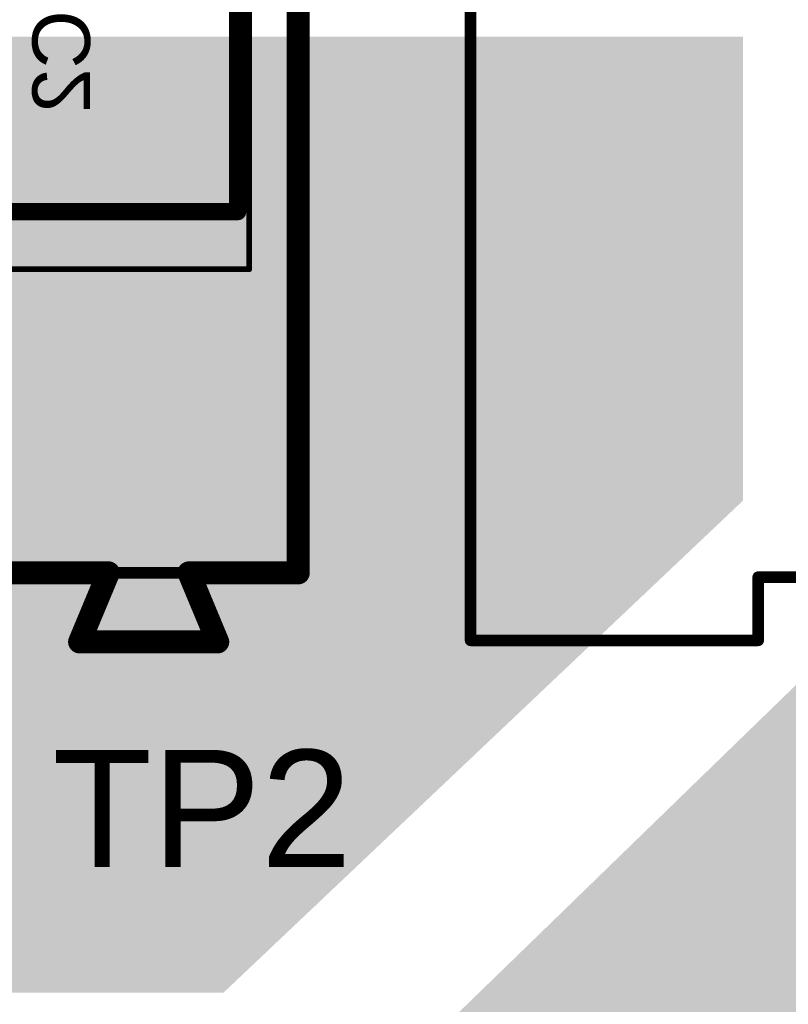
# Model space of a CAD drawing. Header units: inches. Extents: x -0.5 to 14.5, y -1.3 to 8.2.
# Tile 7 of 196: x 0.306 to 0.569, y 1.214 to 1.551. Entities that reach past the tile are written whole.
import ezdxf

# ---------------------------------------------------------------- set-up
doc = ezdxf.new("R2010")
doc.units = ezdxf.units.IN
doc.header["$MEASUREMENT"] = 0
for name, color, linetype in [('Bottom Layer', 5, 'Continuous'), ('Bottom Overlay', 54, 'Continuous'), ('Bottom Paste', 16, 'Continuous'), ('Bottom Solder', 6, 'Continuous'), ('M4 3D STEP Bottom', 56, 'Continuous'), ('M5 Assembly Top', 56, 'Continuous'), ('M6 Assembly Bottom', 56, 'Continuous'), ('Top Overlay', 2, 'Continuous')]:
    doc.layers.add(name, color=color, linetype=linetype)
doc.styles.add('Arial', font='txt', dxfattribs={"height": 0.2})

# ---------------------------------------------------------------- blocks, each defined once
blk = doc.blocks.new('TDK_ACM12V_B_139')
at = {"layer": 'Bottom Layer'}
h = blk.add_hatch(color=5, dxfattribs=at)
edge = h.paths.add_edge_path()
edge.add_arc((-0.27346, -0.05134), 0.00213, 90, 180)
edge.add_line((-0.27559, -0.05134), (-0.27559, -0.15339))
edge.add_arc((-0.27346, -0.15339), 0.00213, 180, 270)
edge.add_line((-0.27346, -0.15551), (-0.15173, -0.15551))
edge.add_arc((-0.15173, -0.15339), 0.00213, 270, 360)
edge.add_line((-0.14961, -0.15339), (-0.14961, -0.05134))
edge.add_arc((-0.15173, -0.05134), 0.00213, 0, 90)
edge.add_line((-0.15173, -0.04921), (-0.27346, -0.04921))
at = {"layer": 'Bottom Paste'}
h = blk.add_hatch(color=16, dxfattribs=at)
edge = h.paths.add_edge_path()
edge.add_arc((-0.27346, -0.05134), 0.00213, 90, 180)
edge.add_line((-0.27559, -0.05134), (-0.27559, -0.15339))
edge.add_arc((-0.27346, -0.15339), 0.00213, 180, 270)
edge.add_line((-0.27346, -0.15551), (-0.15173, -0.15551))
edge.add_arc((-0.15173, -0.15339), 0.00213, 270, 360)
edge.add_line((-0.14961, -0.15339), (-0.14961, -0.05134))
edge.add_arc((-0.15173, -0.05134), 0.00213, 0, 90)
edge.add_line((-0.15173, -0.04921), (-0.27346, -0.04921))
at = {"layer": 'Bottom Solder'}
h = blk.add_hatch(color=6, dxfattribs=at)
edge = h.paths.add_edge_path()
edge.add_arc((-0.27346, -0.05134), 0.00409, 90, 180)
edge.add_line((-0.27756, -0.05134), (-0.27756, -0.15339))
edge.add_arc((-0.27346, -0.15339), 0.00409, 180, 270)
edge.add_line((-0.27346, -0.15748), (-0.15173, -0.15748))
edge.add_arc((-0.15173, -0.15339), 0.00409, 270, 360)
edge.add_line((-0.14764, -0.15339), (-0.14764, -0.05134))
edge.add_arc((-0.15173, -0.05134), 0.00409, 0, 90)
edge.add_line((-0.15173, -0.04724), (-0.27346, -0.04724))
at = {"layer": 'M6 Assembly Bottom'}
for points in [[(-0.23622, -0.21654, 0.00394, 0.00394, 0), (-0.23622, 0.21654, 0.00394, 0.00394, 0)], [(-0.1378, -0.19488, 0.00394, 0.00394, 0), (0.1378, -0.19488, 0.00394, 0.00394, 0)], [(-0.1378, -0.21654, 0.00394, 0.00394, 0), (-0.1378, -0.19488, 0.00394, 0.00394, 0)], [(-0.23622, -0.21654, 0.00394, 0.00394, 0), (-0.1378, -0.21654, 0.00394, 0.00394, 0)]]:
    blk.add_lwpolyline(points, format="xyseb", dxfattribs=at)
for points in [[(-0.13878, -0.19488, 0.00197, 0.00197, 1), (-0.13681, -0.19488, 0.00197, 0.00197, 1)], [(-0.13878, -0.19488, 0.00197, 0.00197, 1), (-0.13681, -0.19488, 0.00197, 0.00197, 1)], [(-0.2372, -0.21654, 0.00197, 0.00197, 1), (-0.23524, -0.21654, 0.00197, 0.00197, 1)], [(-0.2372, -0.21654, 0.00197, 0.00197, 1), (-0.23524, -0.21654, 0.00197, 0.00197, 1)], [(-0.13878, -0.21654, 0.00197, 0.00197, 1), (-0.13681, -0.21654, 0.00197, 0.00197, 1)], [(-0.13878, -0.21654, 0.00197, 0.00197, 1), (-0.13681, -0.21654, 0.00197, 0.00197, 1)]]:
    blk.add_lwpolyline(points, format="xyseb", close=True, dxfattribs=at)
blk = doc.blocks.new('FP_CGA6P1X7R2A106K250AC_1210_MFG_B_144')
at = {"layer": 'Bottom Layer'}
h = blk.add_hatch(color=5, dxfattribs=at)
edge = h.paths.add_edge_path()
edge.add_arc((-0.08467, 0.04136), 0.00195, 90, 180)
edge.add_line((-0.08661, 0.04136), (-0.08661, -0.04136))
edge.add_arc((-0.08467, -0.04136), 0.00195, 180, 270)
edge.add_line((-0.08467, -0.04331), (-0.04526, -0.04331))
edge.add_arc((-0.04526, -0.04136), 0.00195, 270, 360)
edge.add_line((-0.04331, -0.04136), (-0.04331, 0.04136))
edge.add_arc((-0.04526, 0.04136), 0.00195, 0, 90)
edge.add_line((-0.04526, 0.04331), (-0.08467, 0.04331))
h = blk.add_hatch(color=5, dxfattribs=at)
edge = h.paths.add_edge_path()
edge.add_arc((0.04526, 0.04136), 0.00195, 90, 180)
edge.add_line((0.04331, 0.04136), (0.04331, -0.04136))
edge.add_arc((0.04526, -0.04136), 0.00195, 180, 270)
edge.add_line((0.04526, -0.04331), (0.08467, -0.04331))
edge.add_arc((0.08467, -0.04136), 0.00195, 270, 360)
edge.add_line((0.08661, -0.04136), (0.08661, 0.04136))
edge.add_arc((0.08467, 0.04136), 0.00195, 0, 90)
edge.add_line((0.08467, 0.04331), (0.04526, 0.04331))
at = {"layer": 'Bottom Paste'}
h = blk.add_hatch(color=16, dxfattribs=at)
edge = h.paths.add_edge_path()
edge.add_arc((-0.08467, 0.04136), 0.00195, 90, 180)
edge.add_line((-0.08661, 0.04136), (-0.08661, -0.04136))
edge.add_arc((-0.08467, -0.04136), 0.00195, 180, 270)
edge.add_line((-0.08467, -0.04331), (-0.04526, -0.04331))
edge.add_arc((-0.04526, -0.04136), 0.00195, 270, 360)
edge.add_line((-0.04331, -0.04136), (-0.04331, 0.04136))
edge.add_arc((-0.04526, 0.04136), 0.00195, 0, 90)
edge.add_line((-0.04526, 0.04331), (-0.08467, 0.04331))
h = blk.add_hatch(color=16, dxfattribs=at)
edge = h.paths.add_edge_path()
edge.add_arc((0.04526, 0.04136), 0.00195, 90, 180)
edge.add_line((0.04331, 0.04136), (0.04331, -0.04136))
edge.add_arc((0.04526, -0.04136), 0.00195, 180, 270)
edge.add_line((0.04526, -0.04331), (0.08467, -0.04331))
edge.add_arc((0.08467, -0.04136), 0.00195, 270, 360)
edge.add_line((0.08661, -0.04136), (0.08661, 0.04136))
edge.add_arc((0.08467, 0.04136), 0.00195, 0, 90)
edge.add_line((0.08467, 0.04331), (0.04526, 0.04331))
at = {"layer": 'Bottom Solder'}
h = blk.add_hatch(color=6, dxfattribs=at)
edge = h.paths.add_edge_path()
edge.add_arc((-0.08467, 0.04136), 0.00195, 90, 180)
edge.add_line((-0.08661, 0.04136), (-0.08661, -0.04136))
edge.add_arc((-0.08467, -0.04136), 0.00195, 180, 270)
edge.add_line((-0.08467, -0.04331), (-0.04526, -0.04331))
edge.add_arc((-0.04526, -0.04136), 0.00195, 270, 360)
edge.add_line((-0.04331, -0.04136), (-0.04331, 0.04136))
edge.add_arc((-0.04526, 0.04136), 0.00195, 0, 90)
edge.add_line((-0.04526, 0.04331), (-0.08467, 0.04331))
h = blk.add_hatch(color=6, dxfattribs=at)
edge = h.paths.add_edge_path()
edge.add_arc((0.04526, 0.04136), 0.00195, 90, 180)
edge.add_line((0.04331, 0.04136), (0.04331, -0.04136))
edge.add_arc((0.04526, -0.04136), 0.00195, 180, 270)
edge.add_line((0.04526, -0.04331), (0.08467, -0.04331))
edge.add_arc((0.08467, -0.04136), 0.00195, 270, 360)
edge.add_line((0.08661, -0.04136), (0.08661, 0.04136))
edge.add_arc((0.08467, 0.04136), 0.00195, 0, 90)
edge.add_line((0.08467, 0.04331), (0.04526, 0.04331))
at = {"layer": 'Bottom Overlay'}
for points in [[(0.02854, 0.05512, 0.00591, 0.00591, 0), (-0.02854, 0.05512, 0.00591, 0.00591, 0)], [(0.02854, -0.05512, 0.00591, 0.00591, 0), (-0.02854, -0.05512, 0.00591, 0.00591, 0)]]:
    blk.add_lwpolyline(points, format="xyseb", dxfattribs=at)
for points in [[(-0.03002, 0.05512, 0.00295, 0.00295, 1), (-0.02707, 0.05512, 0.00295, 0.00295, 1)], [(0.02707, 0.05512, 0.00295, 0.00295, 1), (0.03002, 0.05512, 0.00295, 0.00295, 1)], [(-0.03002, -0.05512, 0.00295, 0.00295, 1), (-0.02707, -0.05512, 0.00295, 0.00295, 1)], [(0.02707, -0.05512, 0.00295, 0.00295, 1), (0.03002, -0.05512, 0.00295, 0.00295, 1)]]:
    blk.add_lwpolyline(points, format="xyseb", close=True, dxfattribs=at)
at = {"layer": 'M4 3D STEP Bottom'}
for points in [[(0.09055, 0.05906, 0.00197, 0.00197, 0), (-0.09055, 0.05906, 0.00197, 0.00197, 0)], [(-0.09055, -0.05906, 0.00197, 0.00197, 0), (-0.09055, 0.05906, 0.00197, 0.00197, 0)], [(0.09055, -0.05906, 0.00197, 0.00197, 0), (0.09055, 0.05906, 0.00197, 0.00197, 0)], [(0.09055, -0.05906, 0.00197, 0.00197, 0), (-0.09055, -0.05906, 0.00197, 0.00197, 0)]]:
    blk.add_lwpolyline(points, format="xyseb", dxfattribs=at)
for points in [[(-0.09104, 0.05906, 0.000984, 0.000984, 1), (-0.09006, 0.05906, 0.000984, 0.000984, 1)], [(-0.09104, 0.05906, 0.000984, 0.000984, 1), (-0.09006, 0.05906, 0.000984, 0.000984, 1)], [(0.09006, 0.05906, 0.000984, 0.000984, 1), (0.09104, 0.05906, 0.000984, 0.000984, 1)], [(0.09006, 0.05906, 0.000984, 0.000984, 1), (0.09104, 0.05906, 0.000984, 0.000984, 1)], [(-0.09104, -0.05906, 0.000984, 0.000984, 1), (-0.09006, -0.05906, 0.000984, 0.000984, 1)], [(-0.09104, -0.05906, 0.000984, 0.000984, 1), (-0.09006, -0.05906, 0.000984, 0.000984, 1)], [(0.09006, -0.05906, 0.000984, 0.000984, 1), (0.09104, -0.05906, 0.000984, 0.000984, 1)], [(0.09006, -0.05906, 0.000984, 0.000984, 1), (0.09104, -0.05906, 0.000984, 0.000984, 1)]]:
    blk.add_lwpolyline(points, format="xyseb", close=True, dxfattribs=at)
at = {"layer": 'M6 Assembly Bottom'}
for points in [[(0.07087, 0.05512, 0.00591, 0.00591, 0), (-0.07087, 0.05512, 0.00591, 0.00591, 0)], [(-0.07087, -0.05512, 0.00591, 0.00591, 0), (-0.07087, 0.05512, 0.00591, 0.00591, 0)], [(0.07087, -0.05512, 0.00591, 0.00591, 0), (0.07087, 0.05512, 0.00591, 0.00591, 0)], [(0.07087, -0.05512, 0.00591, 0.00591, 0), (-0.07087, -0.05512, 0.00591, 0.00591, 0)]]:
    blk.add_lwpolyline(points, format="xyseb", dxfattribs=at)
for points in [[(-0.07234, 0.05512, 0.00295, 0.00295, 1), (-0.06939, 0.05512, 0.00295, 0.00295, 1)], [(-0.07234, 0.05512, 0.00295, 0.00295, 1), (-0.06939, 0.05512, 0.00295, 0.00295, 1)], [(0.06939, 0.05512, 0.00295, 0.00295, 1), (0.07234, 0.05512, 0.00295, 0.00295, 1)], [(0.06939, 0.05512, 0.00295, 0.00295, 1), (0.07234, 0.05512, 0.00295, 0.00295, 1)], [(-0.07234, -0.05512, 0.00295, 0.00295, 1), (-0.06939, -0.05512, 0.00295, 0.00295, 1)], [(-0.07234, -0.05512, 0.00295, 0.00295, 1), (-0.06939, -0.05512, 0.00295, 0.00295, 1)], [(0.06939, -0.05512, 0.00295, 0.00295, 1), (0.07234, -0.05512, 0.00295, 0.00295, 1)], [(0.06939, -0.05512, 0.00295, 0.00295, 1), (0.07234, -0.05512, 0.00295, 0.00295, 1)]]:
    blk.add_lwpolyline(points, format="xyseb", close=True, dxfattribs=at)
at = {"layer": 'M6 Assembly Bottom', "style": 'Arial', "text_generation_flag": 2}
blk.add_text('C2', height=0.019685, rotation=-180, dxfattribs=at).set_placement((0.00197, 0.00459))
blk = doc.blocks.new('W_____691101710002_158')
at = {"layer": 'M5 Assembly Top'}
for points in [[(0.19685, 0.19685, 0.00394, 0.00394, 0), (-0.19685, 0.19685, 0.00394, 0.00394, 0)], [(0.19685, -0.15748, 0.00394, 0.00394, 0), (0.19685, 0.19685, 0.00394, 0.00394, 0)], [(0.19685, 0.15945, 0.00394, 0.00394, 0), (0.22047, 0.16929, 0.00394, 0.00394, 0)], [(0.22047, 0.12204, 0.00394, 0.00394, 0), (0.22047, 0.16929, 0.00394, 0.00394, 0)], [(0.22047, 0.12204, 0.00394, 0.00394, 0), (0.19685, 0.13189, 0.00394, 0.00394, 0)]]:
    blk.add_lwpolyline(points, format="xyseb", dxfattribs=at)
for points in [[(0.19586, 0.19685, 0.00197, 0.00197, 1), (0.19783, 0.19685, 0.00197, 0.00197, 1)], [(0.19586, 0.19685, 0.00197, 0.00197, 1), (0.19783, 0.19685, 0.00197, 0.00197, 1)], [(0.21949, 0.16929, 0.00197, 0.00197, 1), (0.22145, 0.16929, 0.00197, 0.00197, 1)], [(0.21949, 0.16929, 0.00197, 0.00197, 1), (0.22145, 0.16929, 0.00197, 0.00197, 1)], [(0.19586, 0.15945, 0.00197, 0.00197, 1), (0.19783, 0.15945, 0.00197, 0.00197, 1)], [(0.19586, 0.13189, 0.00197, 0.00197, 1), (0.19783, 0.13189, 0.00197, 0.00197, 1)], [(0.21949, 0.12204, 0.00197, 0.00197, 1), (0.22145, 0.12204, 0.00197, 0.00197, 1)], [(0.21949, 0.12204, 0.00197, 0.00197, 1), (0.22145, 0.12204, 0.00197, 0.00197, 1)]]:
    blk.add_lwpolyline(points, format="xyseb", close=True, dxfattribs=at)
at = {"layer": 'Top Overlay'}
for points in [[(0.19685, 0.19685, 0.00787, 0.00787, 0), (-0.19685, 0.19685, 0.00787, 0.00787, 0)], [(0.19685, 0.15945, 0.00787, 0.00787, 0), (0.19685, 0.19685, 0.00787, 0.00787, 0)], [(0.19685, 0.15945, 0.00787, 0.00787, 0), (0.22047, 0.16929, 0.00787, 0.00787, 0)], [(0.22047, 0.12204, 0.00787, 0.00787, 0), (0.22047, 0.16929, 0.00787, 0.00787, 0)], [(0.22047, 0.12204, 0.00787, 0.00787, 0), (0.19685, 0.13189, 0.00787, 0.00787, 0)], [(0.19685, -0.15748, 0.00787, 0.00787, 0), (0.19685, 0.13189, 0.00787, 0.00787, 0)]]:
    blk.add_lwpolyline(points, format="xyseb", dxfattribs=at)
for points in [[(0.19488, 0.19685, 0.00394, 0.00394, 1), (0.19882, 0.19685, 0.00394, 0.00394, 1)], [(0.19488, 0.19685, 0.00394, 0.00394, 1), (0.19882, 0.19685, 0.00394, 0.00394, 1)], [(0.2185, 0.16929, 0.00394, 0.00394, 1), (0.22244, 0.16929, 0.00394, 0.00394, 1)], [(0.2185, 0.16929, 0.00394, 0.00394, 1), (0.22244, 0.16929, 0.00394, 0.00394, 1)], [(0.19488, 0.15945, 0.00394, 0.00394, 1), (0.19882, 0.15945, 0.00394, 0.00394, 1)], [(0.19488, 0.15945, 0.00394, 0.00394, 1), (0.19882, 0.15945, 0.00394, 0.00394, 1)], [(0.19488, 0.13189, 0.00394, 0.00394, 1), (0.19882, 0.13189, 0.00394, 0.00394, 1)], [(0.19488, 0.13189, 0.00394, 0.00394, 1), (0.19882, 0.13189, 0.00394, 0.00394, 1)], [(0.2185, 0.12204, 0.00394, 0.00394, 1), (0.22244, 0.12204, 0.00394, 0.00394, 1)], [(0.2185, 0.12204, 0.00394, 0.00394, 1), (0.22244, 0.12204, 0.00394, 0.00394, 1)]]:
    blk.add_lwpolyline(points, format="xyseb", close=True, dxfattribs=at)

msp = doc.modelspace()

# ---------------------------------------------------------------- hatches: boundary and pattern name
at = {"layer": 'Bottom Layer'}
for points in [[(0.553, 1.38628), (0.3753, 1.218), (0.103, 1.218), (0.103, 1.545), (0.553, 1.545)], [(0.85, 1.149), (0.40369, 1.149), (0.40272, 1.15111), (0.402, 1.159), (0.40912, 1.16595), (0.609, 1.36), (0.85, 1.36)]]:
    msp.add_hatch(color=5, dxfattribs=at).paths.add_polyline_path(points)

# ---------------------------------------------------------------- block references
at = {"rotation": 270}
for name, p in [('W_____691101710002_158', (0.204, 1.55843)), ('FP_CGA6P1X7R2A106K250AC_1210_MFG_B_144', (0.325, 1.556))]:
    msp.add_blockref(name, p, dxfattribs=at)
msp.add_blockref('TDK_ACM12V_B_139', (0.696, 1.555))

# ---------------------------------------------------------------- texts
at = {"layer": 'Top Overlay', "style": 'Arial'}
msp.add_text('TP2', height=0.04, dxfattribs=at).set_placement((0.31668, 1.26101))

doc.saveas('drawing.dxf')
